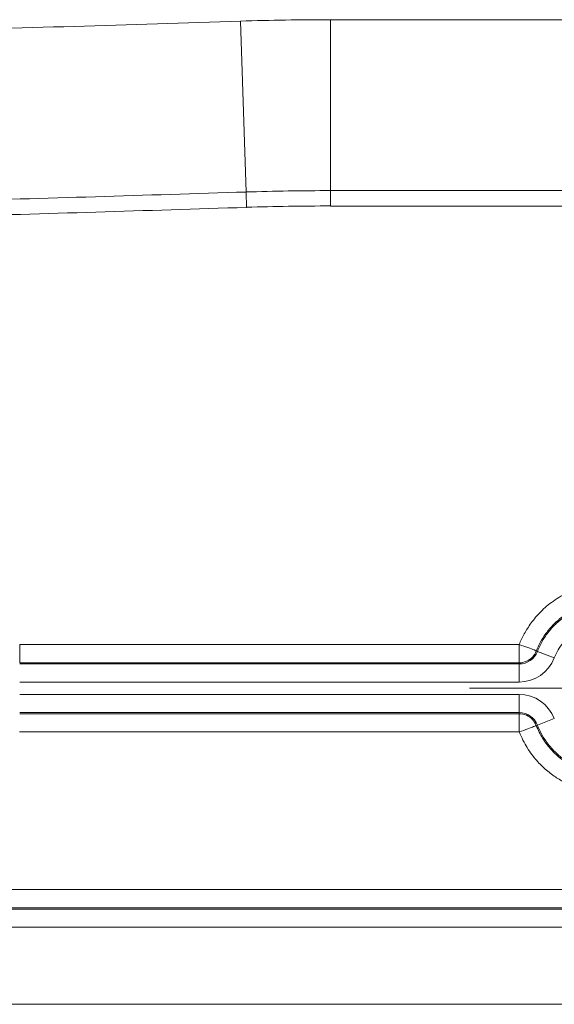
# Model space of a CAD drawing. Header units: inches. Extents: x 0 to 153, y 3 to 96.
# Tile 81 of 132: x 125.98 to 127.01, y 40.7 to 42.61. Entities that reach past the tile are written whole.
import ezdxf

# ---------------------------------------------------------------- set-up
doc = ezdxf.new("R2010")
doc.units = ezdxf.units.IN
doc.header["$LTSCALE"] = 4.5
doc.header["$MEASUREMENT"] = 0
doc.layers.add('Centerline (ANSI)', color=1, linetype='Continuous', lineweight=9, true_color=0xff0000)
doc.layers.add('Visible (ANSI)', color=7, linetype='Continuous', lineweight=18)
doc.layers.add('Visible Narrow (ANSI)', color=7, linetype='Continuous', lineweight=5)

msp = doc.modelspace()

# ---------------------------------------------------------------- linework, layer by layer
at = {"layer": 'Centerline (ANSI)', "linetype": 'Continuous'}
msp.add_line((128.2716, 41.3129), (126.8466, 41.3129), dxfattribs=at)
at = {"layer": 'Visible (ANSI)'}
for p, q in [((125.9754, 41.3976), (125.9754, 41.3623)), ((126.9431, 41.2282), (126.9431, 41.2635)), ((127.8866, 40.7004), (125.2466, 40.7004))]:
    msp.add_line(p, q, dxfattribs=at)
at = {"layer": 'Visible Narrow (ANSI)'}
for p, q in [((126.4032, 42.6059), (126.4139, 42.2747)), ((126.5776, 42.6087), (127.547, 42.6087)), ((126.5776, 42.2774), (126.5776, 42.6087)), ((126.4139, 42.2747), (126.4148, 42.245)), ((126.5776, 42.2774), (126.5776, 42.2476)), ((127.4747, 42.2774), (126.5776, 42.2774)), ((127.4747, 42.2476), (126.5776, 42.2476)), ((126.9432, 41.3975), (125.9754, 41.3976)), ((126.9431, 41.3975), (126.9431, 41.3623)), ((126.9763, 41.3851), (126.9784, 41.3843)), ((126.9784, 41.3843), (127.0111, 41.3717)), ((126.9431, 41.3625), (125.9754, 41.3623)), ((126.9431, 41.36), (125.9754, 41.36)), ((126.9431, 41.3625), (126.9431, 41.36)), ((126.9431, 41.36), (126.9431, 41.325)), ((126.9431, 41.325), (125.9754, 41.325)), ((125.9754, 41.3008), (126.9431, 41.3008)), ((126.9431, 41.2658), (126.9431, 41.3008)), ((125.9754, 41.2658), (126.9431, 41.2658)), ((125.9754, 41.2633), (126.9431, 41.2634)), ((126.9431, 41.2658), (126.9431, 41.2634)), ((126.9784, 41.2415), (126.9761, 41.2406)), ((126.9784, 41.2415), (127.0111, 41.2541)), ((125.9752, 41.2282), (126.9432, 41.2282)), ((127.4031, 40.9227), (125.9033, 40.9227)), ((127.4028, 40.8876), (125.9033, 40.8873)), ((127.4028, 40.885), (125.9033, 40.885)), ((127.4028, 40.85), (125.9033, 40.85))]:
    msp.add_line(p, q, dxfattribs=at)
for centre, radius, start, end in [((120.7466, 218.4718), 175.9569, 271.632281, 271.842243), ((126.5776, 37.1854), 5.4233, 90, 91.8422), ((120.7466, 218.4718), 176.2882, 271.652439, 271.842243), ((126.5776, 37.1854), 5.092, 90, 91.8422), ((120.7466, 218.4718), 176.318, 271.652439, 271.842243), ((126.5776, 37.1854), 5.0623, 90, 91.8422), ((126.9431, 41.3979), 0.0379, 270, 338.967), ((126.9431, 41.3979), 0.0729, 270, 338.967), ((126.9431, 41.2279), 0.0729, 21.0332, 90), ((126.9431, 41.2279), 0.0379, 21.0334, 90)]:
    msp.add_arc(centre, radius, start, end, dxfattribs=at)
for points, knots in [([(127.1157, 41.5157), (127.1014, 41.5157), (127.0879, 41.5141), (127.0753, 41.5112), (127.0626, 41.5084), (127.0508, 41.5044), (127.0398, 41.4994), (127.0287, 41.4944), (127.0184, 41.4884), (127.0093, 41.4819), (127.0001, 41.4754), (126.992, 41.4684), (126.9849, 41.4613), (126.9778, 41.4541), (126.9717, 41.4469), (126.9664, 41.4396), (126.9612, 41.4324), (126.9568, 41.4252), (126.953, 41.4182), (126.9492, 41.4112), (126.9459, 41.4044), (126.9431, 41.3975)], [0, 0, 0, 0, 0.142857, 0.142857, 0.142857, 0.285714, 0.285714, 0.285714, 0.428571, 0.428571, 0.428571, 0.571429, 0.571429, 0.571429, 0.714286, 0.714286, 0.714286, 0.857143, 0.857143, 0.857143, 1, 1, 1, 1]), ([(127.1157, 41.4807), (127.1042, 41.4807), (127.0932, 41.4794), (127.0829, 41.4771), (127.0726, 41.4748), (127.0631, 41.4715), (127.0541, 41.4675), (127.0452, 41.4635), (127.0369, 41.4586), (127.0295, 41.4534), (127.022, 41.4481), (127.0155, 41.4424), (127.0097, 41.4366), (127.0039, 41.4308), (126.999, 41.4249), (126.9947, 41.4191), (126.9905, 41.4132), (126.9869, 41.4074), (126.9839, 41.4017), (126.9809, 41.396), (126.9784, 41.3905), (126.9763, 41.3851)], [0, 0, 0, 0, 0.1428571, 0.1428571, 0.1428571, 0.2857143, 0.2857143, 0.2857143, 0.4285714, 0.4285714, 0.4285714, 0.5714286, 0.5714286, 0.5714286, 0.7142857, 0.7142857, 0.7142857, 0.8571429, 0.8571429, 0.8571429, 0.9999959, 0.9999959, 0.9999959, 0.9999959]), ([(127.1157, 41.4784), (127.1096, 41.4784), (127.1035, 41.478), (127.0976, 41.4773), (127.0917, 41.4766), (127.086, 41.4755), (127.0803, 41.4741), (127.0746, 41.4727), (127.0689, 41.4709), (127.0633, 41.4688), (127.0577, 41.4666), (127.052, 41.4641), (127.0465, 41.4612), (127.0451, 41.4604), (127.0436, 41.4596), (127.0421, 41.4587), (127.0381, 41.4564), (127.0342, 41.4539), (127.0303, 41.4511), (127.0251, 41.4474), (127.02, 41.4432), (127.015, 41.4386), (127.01, 41.4339), (127.0052, 41.4287), (127.0006, 41.423), (126.9961, 41.4173), (126.9919, 41.4112), (126.9882, 41.4047), (126.9844, 41.3982), (126.9812, 41.3914), (126.9784, 41.3843)], [0, 0, 0, 0, 0.111111, 0.111111, 0.111111, 0.222222, 0.222222, 0.222222, 0.333333, 0.333333, 0.333333, 0.444444, 0.444444, 0.444444, 0.474214, 0.474214, 0.474214, 0.555556, 0.555556, 0.555556, 0.666667, 0.666667, 0.666667, 0.777778, 0.777778, 0.777778, 0.888889, 0.888889, 0.888889, 1, 1, 1, 1]), ([(127.1157, 41.4434), (127.111, 41.4434), (127.1064, 41.4431), (127.102, 41.4426), (127.0975, 41.442), (127.0931, 41.4412), (127.0887, 41.4401), (127.0844, 41.439), (127.08, 41.4377), (127.0757, 41.4361), (127.0714, 41.4344), (127.0671, 41.4325), (127.063, 41.4303), (127.0588, 41.4281), (127.0547, 41.4255), (127.0507, 41.4227), (127.0467, 41.4198), (127.0428, 41.4166), (127.039, 41.4131), (127.0352, 41.4095), (127.0314, 41.4055), (127.028, 41.4012), (127.0245, 41.3968), (127.0213, 41.3921), (127.0185, 41.3872), (127.0157, 41.3823), (127.0132, 41.3772), (127.0111, 41.3717)], [0, 0, 0, 0, 0.111111, 0.111111, 0.111111, 0.222222, 0.222222, 0.222222, 0.333333, 0.333333, 0.333333, 0.444444, 0.444444, 0.444444, 0.555556, 0.555556, 0.555556, 0.666667, 0.666667, 0.666667, 0.777778, 0.777778, 0.777778, 0.888889, 0.888889, 0.888889, 1, 1, 1, 1]), ([(126.9431, 41.3975), (126.9492, 41.3953), (126.955, 41.3935), (126.96, 41.3917), (126.965, 41.39), (126.9691, 41.3883), (126.9719, 41.3871), (126.9746, 41.3859), (126.9761, 41.3852), (126.9763, 41.3851)], [0, 0, 0, 0, 0.3333333, 0.3333333, 0.3333333, 0.6666667, 0.6666667, 0.6666667, 1, 1, 1, 1]), ([(126.9431, 41.2634), (126.9478, 41.2634), (126.9573, 41.2616), (126.9694, 41.2533), (126.9744, 41.2451), (126.9761, 41.2406)], [0.0000026, 0.0000026, 0.0000026, 0.0000026, 0.3333333, 0.6666667, 0.9999696, 0.9999696, 0.9999696, 0.9999696]), ([(126.9433, 41.2282), (126.9493, 41.2302), (126.9604, 41.2346), (126.9721, 41.239), (126.9759, 41.2408), (126.9761, 41.2406)], [0, 0, 0, 0, 0.3333333, 0.6666667, 0.9999963, 0.9999963, 0.9999963, 0.9999963]), ([(126.9761, 41.2406), (126.9797, 41.2317), (126.9839, 41.2235), (126.9884, 41.2161), (126.993, 41.2087), (126.998, 41.2021), (127.0031, 41.1963), (127.0082, 41.1904), (127.0135, 41.1853), (127.0188, 41.1808), (127.0241, 41.1762), (127.0293, 41.1724), (127.0346, 41.169), (127.0398, 41.1656), (127.045, 41.1627), (127.0503, 41.1601), (127.0555, 41.1576), (127.0607, 41.1554), (127.0659, 41.1536), (127.0711, 41.1517), (127.0764, 41.1502), (127.0818, 41.149), (127.0871, 41.1477), (127.0926, 41.1467), (127.0982, 41.1461), (127.1039, 41.1454), (127.1097, 41.145), (127.1157, 41.145)], [0, 0, 0, 0, 0.111111, 0.111111, 0.111111, 0.222222, 0.222222, 0.222222, 0.333333, 0.333333, 0.333333, 0.444444, 0.444444, 0.444444, 0.555556, 0.555556, 0.555556, 0.666667, 0.666667, 0.666667, 0.777778, 0.777778, 0.777778, 0.888889, 0.888889, 0.888889, 1, 1, 1, 1]), ([(126.9784, 41.2415), (126.9811, 41.2345), (126.9844, 41.2277), (126.9883, 41.2209), (126.9888, 41.2201), (126.9892, 41.2192), (126.9897, 41.2184), (126.9943, 41.2108), (126.9998, 41.2034), (127.0058, 41.1967), (127.0118, 41.19), (127.0182, 41.184), (127.0247, 41.1788), (127.0304, 41.1744), (127.0361, 41.1705), (127.0421, 41.167), (127.043, 41.1665), (127.044, 41.166), (127.0449, 41.1655), (127.052, 41.1616), (127.0595, 41.1582), (127.0673, 41.1555), (127.0751, 41.1528), (127.0832, 41.1508), (127.0913, 41.1494), (127.0994, 41.148), (127.1075, 41.1473), (127.1157, 41.1473)], [0, 0, 0, 0, 0.127408, 0.127408, 0.127408, 0.142857, 0.142857, 0.142857, 0.285714, 0.285714, 0.285714, 0.428571, 0.428571, 0.428571, 0.552475, 0.552475, 0.552475, 0.571429, 0.571429, 0.571429, 0.714286, 0.714286, 0.714286, 0.857143, 0.857143, 0.857143, 1, 1, 1, 1]), ([(126.9433, 41.2282), (126.9477, 41.2169), (126.9529, 41.2069), (126.9586, 41.1978), (126.9643, 41.1887), (126.9704, 41.1805), (126.9767, 41.1733), (126.983, 41.166), (126.9895, 41.1597), (126.996, 41.1541), (127.0026, 41.1486), (127.0091, 41.1438), (127.0156, 41.1396), (127.0221, 41.1354), (127.0285, 41.1318), (127.035, 41.1286), (127.0414, 41.1255), (127.0478, 41.1229), (127.0543, 41.1206), (127.0607, 41.1183), (127.0672, 41.1164), (127.0738, 41.1149), (127.0804, 41.1133), (127.0871, 41.1121), (127.0941, 41.1113), (127.101, 41.1105), (127.1082, 41.11), (127.1157, 41.11)], [0, 0, 0, 0, 0.111111, 0.111111, 0.111111, 0.222222, 0.222222, 0.222222, 0.333333, 0.333333, 0.333333, 0.444444, 0.444444, 0.444444, 0.555556, 0.555556, 0.555556, 0.666667, 0.666667, 0.666667, 0.777778, 0.777778, 0.777778, 0.888889, 0.888889, 0.888889, 1, 1, 1, 1])]:
    msp.add_open_spline(points, degree=3, knots=knots, dxfattribs=at)
msp.add_open_spline([(126.9763, 41.3851), (126.9746, 41.3807), (126.9694, 41.3725), (126.9574, 41.3642), (126.9479, 41.3624), (126.9431, 41.3623)], degree=3, dxfattribs=at)

doc.saveas('drawing.dxf')
